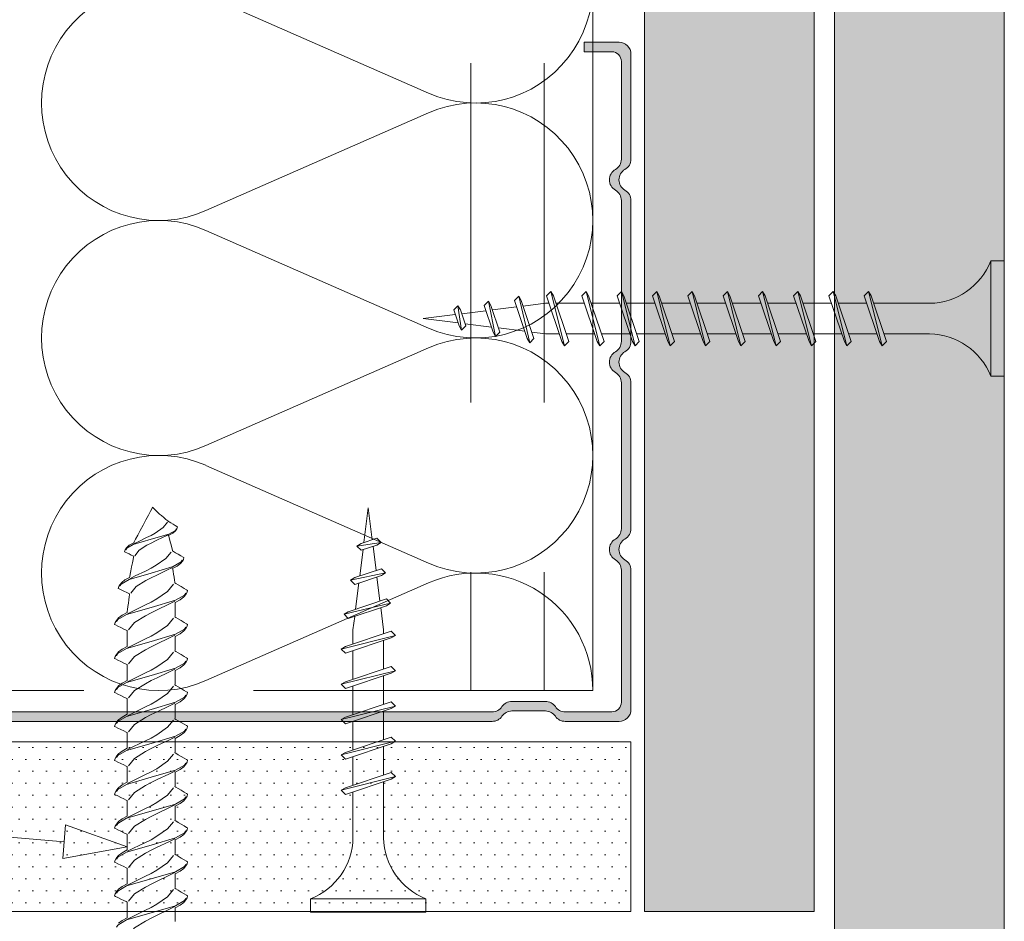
# Paper-space layout 'AD-02 DETAL MONTAŻU DRZWI' of a CAD drawing. Header units: millimetres. Extents: x 0 to 594, y 0 to 550.
# Tile 68 of 99: x 128 to 143, y 409 to 423. Entities that reach past the tile are written whole.
import ezdxf
from ezdxf.xclip import XClip

# ---------------------------------------------------------------- set-up
doc = ezdxf.new("R2010")
doc.units = ezdxf.units.MM
doc.header["$MEASUREMENT"] = 0
doc.header["$XCLIPFRAME"] = 0
doc.linetypes.add('GESTRICHELT', pattern=[37.5, 25, -12.5])
doc.layers.add('A_stolarka', color=7, linetype='Continuous')
doc.layers.add('A_stolarka_Nr_pióra__1', color=7, linetype='Continuous', lineweight=20)
doc.layers.add('A_stolarka_Nr_pióra__2', color=8, linetype='Continuous', lineweight=13)
for name, color, linetype, lineweight, true_color in [('A_stolarka_Nr_pióra__10', 7, 'Continuous', 13, 0x4b4b4b), ('A_stolarka_Nr_pióra__170', 7, 'Continuous', 5, 0x1c1c1c), ('A_stolarka_Nr_pióra__4', 7, 'Continuous', 18, 0x4b4b4b), ('A_stolarka_Nr_pióra__7', 7, 'Continuous', 18, 0x171717)]:
    doc.layers.add(name, color=color, linetype=linetype, lineweight=lineweight, true_color=true_color)
pattern_1 = [(0, (-46422.7975, -26825.25806), (0, 0.3519527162), [0, -0.2031999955]), (0, (-46422.6959, -26825.08208), (0, 0.3519527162), [0, -0.2031999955])]

# ---------------------------------------------------------------- blocks, each defined once
blk = doc.blocks.new('Rysunek_1_1', base_point=(-46422.798, -26825.258))
at = {"layer": 'A_stolarka', "linetype": 'Continuous', "lineweight": 0, "true_color": 0x4b4b4b}
h = blk.add_hatch(dxfattribs=at)
h.set_pattern_fill('plaster_0001', color=251, style=0, pattern_type=2)
h.set_pattern_definition(pattern_1)
h.paths.add_polyline_path([(137.505, 409.595), (140.005, 409.595), (140.005, 437.094), (137.505, 437.094)])
h = blk.add_hatch(dxfattribs=at)
h.set_pattern_fill('plaster_0001', color=251, style=0, pattern_type=2)
h.set_pattern_definition(pattern_1)
h.paths.add_polyline_path([(140.305, 437.094), (140.305, 406.795), (142.805, 406.795), (142.805, 437.094)])
at = {"layer": 'A_stolarka', "linetype": 'Continuous', "lineweight": 0, "true_color": 0x777777}
blk.add_hatch(color=8, dxfattribs=at).paths.add_polyline_path([(123.446, 414.623, -0.267949), (123.535, 414.776, 0.57735), (123.535, 415.082, -0.267949), (123.446, 415.235), (123.446, 417.384, -0.267949), (123.535, 417.536, 0.57735), (123.535, 417.842, -0.267949), (123.446, 417.995), (123.446, 420.07, -0.267949), (123.535, 420.223, 0.57735), (123.535, 420.529, -0.267949), (123.446, 420.681), (123.446, 422.122, -0.414214), (123.588, 422.263), (123.994, 422.263), (123.994, 422.404), (123.482, 422.404, 0.414214), (123.305, 422.228), (123.305, 420.681, 0.267949), (123.393, 420.529, -0.57735), (123.393, 420.223, 0.267949), (123.305, 420.07), (123.305, 417.995, 0.267949), (123.393, 417.842, -0.57735), (123.393, 417.536, 0.267949), (123.305, 417.384), (123.305, 415.235, 0.267949), (123.393, 415.082, -0.57735), (123.393, 414.776, 0.267949), (123.305, 414.623), (123.305, 412.571, 0.414214), (123.482, 412.395), (124.274, 412.395, 0.247529), (124.42, 412.471, -0.247529), (124.566, 412.548), (125.06, 412.548, -0.247529), (125.205, 412.471, 0.247529), (125.351, 412.395), (135.26, 412.395, 0.247529), (135.405, 412.471, -0.247529), (135.551, 412.548), (136.045, 412.548, -0.247529), (136.191, 412.471, 0.247529), (136.336, 412.395), (137.129, 412.395, 0.414214), (137.305, 412.571), (137.305, 414.623, 0.267949), (137.217, 414.776, -0.57735), (137.217, 415.082, 0.267949), (137.305, 415.235), (137.305, 417.384, 0.267949), (137.217, 417.536, -0.57735), (137.217, 417.842, 0.267949), (137.305, 417.995), (137.305, 420.07, 0.267949), (137.217, 420.223, -0.57735), (137.217, 420.529, 0.267949), (137.305, 420.681), (137.305, 422.228, 0.414214), (137.129, 422.404), (136.616, 422.404), (136.616, 422.263), (137.023, 422.263, -0.414214), (137.164, 422.122), (137.164, 420.681, -0.267949), (137.076, 420.529, 0.57735), (137.076, 420.223, -0.267949), (137.164, 420.07), (137.164, 417.995, -0.267949), (137.076, 417.842, 0.57735), (137.076, 417.536, -0.267949), (137.164, 417.384), (137.164, 415.235, -0.267949), (137.076, 415.082, 0.57735), (137.076, 414.776, -0.267949), (137.164, 414.623), (137.164, 412.677, -0.414214), (137.023, 412.536), (136.336, 412.536, -0.247529), (136.191, 412.613, 0.247529), (136.045, 412.689), (135.551, 412.689, 0.247529), (135.405, 412.613, -0.247529), (135.26, 412.536), (125.351, 412.536, -0.247529), (125.205, 412.613, 0.247529), (125.06, 412.689), (124.566, 412.689, 0.247529), (124.42, 412.613, -0.247529), (124.274, 412.536), (123.588, 412.536, -0.414214), (123.446, 412.677)])
at = {"layer": 'A_stolarka', "linetype": 'Continuous', "lineweight": 0, "true_color": 0x4b4b4b}
h = blk.add_hatch(dxfattribs=at)
h.set_pattern_fill('plaster_0001', color=251, style=0, pattern_type=2)
h.set_pattern_definition(pattern_1)
h.paths.add_polyline_path([(137.305, 409.595), (137.305, 412.095), (123.273, 412.095), (123.273, 409.595)])
at = {"layer": 'A_stolarka_Nr_pióra__1', "color": 7, "linetype": 'Continuous', "lineweight": 20, "ltscale": 0.2, "flags": 128}
blk.add_lwpolyline([(125.351, 412.395), (135.26, 412.395, 0.247529), (135.405, 412.471, -0.247529), (135.551, 412.548), (136.045, 412.548, -0.247529), (136.191, 412.471, 0.247529), (136.336, 412.395), (137.129, 412.395, 0.414214), (137.305, 412.571), (137.305, 414.623, 0.267949), (137.217, 414.776, -0.57735), (137.217, 415.082, 0.267949), (137.305, 415.235), (137.305, 417.384, 0.267949), (137.217, 417.536, -0.57735), (137.217, 417.842, 0.267949), (137.305, 417.995), (137.305, 420.07, 0.267949), (137.217, 420.223, -0.57735), (137.217, 420.529, 0.267949), (137.305, 420.681), (137.305, 422.228, 0.414214), (137.129, 422.404), (136.616, 422.404), (136.616, 422.263), (137.023, 422.263, -0.414214), (137.164, 422.122), (137.164, 420.681, -0.267949), (137.076, 420.529, 0.57735), (137.076, 420.223, -0.267949), (137.164, 420.07), (137.164, 417.995, -0.267949), (137.076, 417.842, 0.57735), (137.076, 417.536, -0.267949), (137.164, 417.384), (137.164, 415.235, -0.267949), (137.076, 415.082, 0.57735), (137.076, 414.776, -0.267949), (137.164, 414.623), (137.164, 412.677, -0.414214), (137.023, 412.536), (136.336, 412.536, -0.247529), (136.191, 412.613, 0.247529), (136.045, 412.689), (135.551, 412.689, 0.247529), (135.405, 412.613, -0.247529), (135.26, 412.536), (125.351, 412.536, -0.247529)], format="xyb", dxfattribs=at)
at = {"layer": 'A_stolarka_Nr_pióra__10', "color": 251, "linetype": 'Continuous', "lineweight": 13, "ltscale": 0.2, "true_color": 0x4b4b4b}
for p, q in [((134.323, 421.654), (131.042, 423.095)), ((131.042, 419.922), (134.323, 421.363)), ((134.323, 418.19), (131.042, 419.631)), ((131.042, 416.459), (134.323, 417.9)), ((134.323, 414.727), (131.042, 416.168)), ((131.042, 412.995), (134.323, 414.436))]:
    blk.add_line(p, q, dxfattribs=at)
for centre, start_param, end_param in [((135.016, 423.24), 2.7288, 6.695979), ((130.35, 421.508), 5.870392, 9.837571), ((135.016, 419.777), 2.7288, 6.695979), ((130.35, 418.045), 5.870392, 9.837571), ((135.016, 416.313), 2.7288, 6.695979), ((130.35, 414.582), 5.870392, 9.837571), ((135.016, 412.85), 4.712389, 6.695979)]:
    blk.add_ellipse(centre, major_axis=(0, 1.732), ratio=0.997246, start_param=start_param, end_param=end_param, dxfattribs=at)
at = {"layer": 'A_stolarka_Nr_pióra__170', "color": 250, "linetype": 'Continuous', "lineweight": 5, "ltscale": 0.2, "true_color": 0x1c1c1c}
blk.add_line((128.954, 410.622), (112.957, 411.934), dxfattribs=at)
at = {"layer": 'A_stolarka_Nr_pióra__2', "color": 8, "linetype": 'GESTRICHELT', "lineweight": 13, "ltscale": 0.2}
for p, q in [((134.945, 437.094), (134.945, 412.85)), ((136.025, 437.094), (136.025, 412.85)), ((136.743, 412.85), (123.868, 412.85))]:
    blk.add_line(p, q, dxfattribs=at)
at = {"layer": 'A_stolarka_Nr_pióra__2', "color": 8, "linetype": 'Continuous', "lineweight": 13, "ltscale": 0.2}
for p, q in [((136.743, 437.094), (136.743, 412.85)), ((142.605, 417.481), (142.605, 419.181)), ((142.805, 419.181), (142.605, 419.181)), ((142.805, 417.481), (142.805, 419.181)), ((135.651, 418.661), (135.588, 418.598)), ((135.651, 418.661), (135.688, 418.598)), ((135.813, 417.974), (135.651, 418.661)), ((136.125, 418.731), (136.062, 418.668)), ((136.289, 417.994), (136.062, 418.668)), ((136.125, 418.731), (136.162, 418.668)), ((136.325, 417.931), (136.125, 418.731)), ((136.388, 417.994), (136.162, 418.668)), ((136.645, 418.731), (136.582, 418.668)), ((136.809, 417.994), (136.582, 418.668)), ((136.645, 418.731), (136.682, 418.668)), ((136.845, 417.931), (136.645, 418.731)), ((136.908, 417.994), (136.682, 418.668)), ((137.165, 418.731), (137.102, 418.668)), ((137.329, 417.994), (137.102, 418.668)), ((137.165, 418.731), (137.202, 418.668)), ((137.365, 417.931), (137.165, 418.731)), ((137.428, 417.994), (137.202, 418.668)), ((137.685, 418.731), (137.622, 418.668)), ((137.849, 417.994), (137.622, 418.668)), ((137.685, 418.731), (137.722, 418.668)), ((137.885, 417.931), (137.685, 418.731)), ((137.948, 417.994), (137.722, 418.668)), ((138.205, 418.731), (138.142, 418.668)), ((138.369, 417.994), (138.142, 418.668)), ((138.405, 417.931), (138.205, 418.731)), ((138.205, 418.731), (138.242, 418.668)), ((138.468, 417.994), (138.242, 418.668)), ((138.725, 418.731), (138.662, 418.668)), ((138.889, 417.994), (138.662, 418.668)), ((138.725, 418.731), (138.762, 418.668)), ((138.925, 417.931), (138.725, 418.731)), ((138.988, 417.994), (138.762, 418.668)), ((139.245, 418.731), (139.182, 418.668)), ((139.409, 417.994), (139.182, 418.668)), ((139.245, 418.731), (139.282, 418.668)), ((139.445, 417.931), (139.245, 418.731)), ((139.508, 417.994), (139.282, 418.668)), ((139.765, 418.731), (139.702, 418.668)), ((139.929, 417.994), (139.702, 418.668)), ((139.965, 417.931), (139.765, 418.731)), ((139.765, 418.731), (139.802, 418.668)), ((140.028, 417.994), (139.802, 418.668)), ((140.285, 418.731), (140.222, 418.668)), ((140.449, 417.994), (140.222, 418.668)), ((140.285, 418.731), (140.322, 418.668)), ((140.485, 417.931), (140.285, 418.731)), ((140.548, 417.994), (140.322, 418.668)), ((140.805, 418.731), (140.742, 418.668)), ((140.969, 417.994), (140.742, 418.668)), ((140.805, 418.731), (140.842, 418.668)), ((141.005, 417.931), (140.805, 418.731)), ((141.068, 417.994), (140.842, 418.668)), ((134.757, 418.521), (134.694, 418.458)), ((134.809, 418.162), (134.757, 418.521)), ((134.757, 418.521), (134.793, 418.458)), ((135.205, 418.587), (135.142, 418.524)), ((135.275, 418.131), (135.142, 418.524)), ((135.205, 418.587), (135.242, 418.524)), ((135.311, 418.068), (135.205, 418.587)), ((135.374, 418.131), (135.242, 418.524)), ((135.264, 418.459), (135.62, 418.503)), ((135.777, 418.037), (135.588, 418.598)), ((135.876, 418.037), (135.688, 418.598)), ((135.715, 418.515), (136.045, 418.556)), ((136.045, 418.556), (136.1, 418.556)), ((136.199, 418.556), (136.62, 418.556)), ((136.719, 418.556), (137.14, 418.556)), ((137.239, 418.556), (137.66, 418.556)), ((137.759, 418.556), (138.18, 418.556)), ((138.279, 418.556), (138.7, 418.556)), ((138.799, 418.556), (139.22, 418.556)), ((139.319, 418.556), (139.74, 418.556)), ((139.839, 418.556), (140.26, 418.556)), ((140.359, 418.556), (140.78, 418.556)), ((140.879, 418.556), (141.705, 418.556)), ((134.245, 418.331), (134.717, 418.39)), ((134.772, 418.225), (134.694, 418.458)), ((134.872, 418.225), (134.793, 418.458)), ((134.812, 418.402), (135.168, 418.447)), ((134.758, 418.267), (134.245, 418.331)), ((134.809, 418.162), (134.772, 418.225)), ((134.809, 418.162), (134.872, 418.225)), ((135.249, 418.206), (134.862, 418.254)), ((135.741, 418.144), (135.353, 418.193)), ((135.311, 418.068), (135.275, 418.131)), ((135.311, 418.068), (135.374, 418.131)), ((136.045, 418.106), (135.844, 418.131)), ((136.251, 418.106), (136.045, 418.106)), ((136.771, 418.106), (136.351, 418.106)), ((137.291, 418.106), (136.871, 418.106)), ((137.811, 418.106), (137.391, 418.106)), ((138.331, 418.106), (137.911, 418.106)), ((138.851, 418.106), (138.431, 418.106)), ((139.371, 418.106), (138.951, 418.106)), ((139.891, 418.106), (139.471, 418.106)), ((140.411, 418.106), (139.991, 418.106)), ((140.931, 418.106), (140.511, 418.106)), ((141.705, 418.106), (141.031, 418.106)), ((135.813, 417.974), (135.777, 418.037)), ((135.813, 417.974), (135.876, 418.037)), ((136.325, 417.931), (136.289, 417.994)), ((136.325, 417.931), (136.388, 417.994)), ((136.845, 417.931), (136.809, 417.994)), ((136.845, 417.931), (136.908, 417.994)), ((137.365, 417.931), (137.329, 417.994)), ((137.365, 417.931), (137.428, 417.994)), ((137.885, 417.931), (137.849, 417.994)), ((137.885, 417.931), (137.948, 417.994)), ((138.405, 417.931), (138.369, 417.994)), ((138.405, 417.931), (138.468, 417.994)), ((138.925, 417.931), (138.889, 417.994)), ((138.925, 417.931), (138.988, 417.994)), ((139.445, 417.931), (139.409, 417.994)), ((139.445, 417.931), (139.508, 417.994)), ((139.965, 417.931), (139.929, 417.994)), ((139.965, 417.931), (140.028, 417.994)), ((140.485, 417.931), (140.449, 417.994)), ((140.485, 417.931), (140.548, 417.994)), ((141.005, 417.931), (140.969, 417.994)), ((141.005, 417.931), (141.068, 417.994)), ((142.805, 417.481), (142.605, 417.481)), ((133.371, 415.03), (133.435, 415.542)), ((133.494, 415.071), (133.435, 415.542)), ((133.266, 414.979), (133.625, 415.031)), ((133.266, 414.979), (133.329, 415.015)), ((133.329, 415.015), (133.562, 415.094)), ((133.625, 415.031), (133.562, 415.094)), ((133.625, 415.031), (133.562, 414.994)), ((133.266, 414.979), (133.329, 414.916)), ((133.31, 414.538), (133.358, 414.926)), ((133.329, 414.916), (133.562, 414.994)), ((133.551, 414.619), (133.506, 414.976)), ((133.172, 414.477), (133.691, 414.582)), ((133.235, 414.513), (133.628, 414.645)), ((133.691, 414.582), (133.628, 414.645)), ((133.691, 414.582), (133.628, 414.546)), ((133.172, 414.477), (133.235, 414.513)), ((133.172, 414.477), (133.235, 414.414)), ((133.235, 414.414), (133.628, 414.546)), ((133.248, 414.047), (133.297, 414.435)), ((133.607, 414.167), (133.563, 414.524)), ((133.078, 413.974), (133.765, 414.136)), ((133.141, 414.011), (133.702, 414.199)), ((133.765, 414.136), (133.702, 414.199)), ((133.765, 414.136), (133.702, 414.1)), ((133.078, 413.974), (133.141, 414.011)), ((133.141, 413.911), (133.702, 414.1)), ((133.66, 413.742), (133.619, 414.072)), ((133.078, 413.974), (133.141, 413.911)), ((133.21, 413.742), (133.235, 413.943)), ((133.098, 413.498), (133.772, 413.724)), ((133.21, 413.535), (133.21, 413.742)), ((133.66, 413.742), (133.66, 413.687)), ((133.835, 413.661), (133.772, 413.724)), ((133.035, 413.461), (133.835, 413.661)), ((133.098, 413.398), (133.772, 413.625)), ((133.66, 413.587), (133.66, 413.167)), ((133.835, 413.661), (133.772, 413.625)), ((133.035, 413.461), (133.098, 413.498)), ((133.035, 413.461), (133.098, 413.398)), ((133.21, 413.015), (133.21, 413.436)), ((133.035, 412.941), (133.835, 413.141)), ((133.098, 412.978), (133.772, 413.204)), ((133.835, 413.141), (133.772, 413.204)), ((133.835, 413.141), (133.772, 413.105)), ((133.035, 412.941), (133.098, 412.978)), ((133.098, 412.878), (133.772, 413.105)), ((133.66, 413.067), (133.66, 412.647)), ((133.035, 412.941), (133.098, 412.878)), ((133.21, 412.495), (133.21, 412.916)), ((133.098, 412.458), (133.772, 412.684)), ((133.835, 412.621), (133.772, 412.684)), ((133.035, 412.421), (133.835, 412.621)), ((133.098, 412.358), (133.772, 412.585)), ((133.66, 412.547), (133.66, 412.127)), ((133.835, 412.621), (133.772, 412.585)), ((133.035, 412.421), (133.098, 412.458)), ((133.035, 412.421), (133.098, 412.358)), ((133.21, 411.975), (133.21, 412.396)), ((133.035, 411.901), (133.835, 412.101)), ((133.098, 411.938), (133.772, 412.164)), ((133.835, 412.101), (133.772, 412.164)), ((133.835, 412.101), (133.772, 412.065)), ((133.098, 411.838), (133.772, 412.065)), ((133.66, 412.027), (133.66, 411.607)), ((133.035, 411.901), (133.098, 411.938)), ((133.035, 411.901), (133.098, 411.838)), ((133.21, 411.455), (133.21, 411.876)), ((133.035, 411.381), (133.835, 411.581)), ((133.098, 411.418), (133.772, 411.644)), ((133.098, 411.318), (133.772, 411.545)), ((133.835, 411.581), (133.772, 411.644)), ((133.835, 411.581), (133.772, 411.545)), ((133.035, 411.381), (133.098, 411.418)), ((133.035, 411.381), (133.098, 411.318)), ((133.66, 411.507), (133.66, 410.681)), ((133.21, 410.681), (133.21, 411.356)), ((132.585, 409.781), (134.285, 409.781)), ((132.585, 409.581), (132.585, 409.781)), ((134.285, 409.581), (134.285, 409.781)), ((132.585, 409.581), (134.285, 409.581))]:
    blk.add_line(p, q, dxfattribs=at)
at = {"layer": 'A_stolarka_Nr_pióra__2', "color": 8, "linetype": 'Continuous', "lineweight": 13, "ltscale": 0.2, "flags": 128}
for points in [[(129.756, 409.42), (129.808, 409.46), (129.883, 409.5), (129.883, 409.513), (129.883, 409.546), (129.884, 409.592), (129.884, 409.641), (129.884, 409.687), (129.884, 409.72), (129.884, 409.733), (129.87, 409.739), (129.836, 409.756), (129.791, 409.777), (129.747, 409.799), (129.713, 409.816), (129.699, 409.822), (129.707, 409.852), (129.724, 409.883), (129.756, 409.921), (129.808, 409.961), (129.883, 410.001), (129.883, 410.014), (129.883, 410.047), (129.884, 410.092), (129.884, 410.141), (129.884, 410.186), (129.884, 410.219), (129.884, 410.232), (129.87, 410.239), (129.836, 410.255), (129.791, 410.277), (129.747, 410.298), (129.713, 410.314), (129.699, 410.321), (129.707, 410.35), (129.724, 410.382), (129.756, 410.42), (129.808, 410.46), (129.883, 410.5), (129.883, 410.513), (129.883, 410.546), (129.884, 410.591), (129.884, 410.64), (129.884, 410.685), (129.884, 410.718), (129.884, 410.731), (129.87, 410.737), (129.836, 410.754), (129.791, 410.776), (129.747, 410.797), (129.713, 410.814), (129.699, 410.82), (129.707, 410.85), (129.724, 410.881), (129.756, 410.919), (129.808, 410.959), (129.883, 410.999), (129.883, 411.012), (129.883, 411.045), (129.884, 411.09), (129.884, 411.139), (129.884, 411.184), (129.884, 411.217), (129.884, 411.23), (129.87, 411.236), (129.836, 411.253), (129.791, 411.274), (129.747, 411.296), (129.713, 411.313), (129.699, 411.319), (129.707, 411.348), (129.724, 411.38), (129.756, 411.417), (129.808, 411.458), (129.883, 411.498), (129.883, 411.511), (129.883, 411.544), (129.884, 411.589), (129.884, 411.639), (129.884, 411.684), (129.884, 411.717), (129.884, 411.73), (129.87, 411.737), (129.836, 411.753), (129.791, 411.775), (129.747, 411.796), (129.713, 411.813), (129.699, 411.819), (129.707, 411.849), (129.724, 411.88), (129.756, 411.918), (129.808, 411.958), (129.883, 411.998), (129.883, 412.011), (129.883, 412.044), (129.884, 412.09), (129.884, 412.139), (129.884, 412.184), (129.884, 412.218), (129.884, 412.23), (129.87, 412.237), (129.836, 412.254), (129.791, 412.275), (129.747, 412.297), (129.713, 412.313), (129.699, 412.32), (129.707, 412.349), (129.724, 412.381), (129.756, 412.418), (129.808, 412.459), (129.883, 412.499), (129.883, 412.511), (129.883, 412.545), (129.884, 412.59), (129.884, 412.639), (129.884, 412.685), (129.884, 412.718), (129.884, 412.731), (129.87, 412.738), (129.836, 412.754), (129.791, 412.776), (129.747, 412.797), (129.713, 412.814), (129.699, 412.82), (129.707, 412.85), (129.724, 412.881), (129.756, 412.919), (129.808, 412.959), (129.883, 412.999), (129.883, 413.012), (129.883, 413.045), (129.884, 413.091), (129.884, 413.14), (129.884, 413.186), (129.884, 413.219), (129.884, 413.232), (129.87, 413.239), (129.836, 413.255), (129.791, 413.277), (129.747, 413.298), (129.713, 413.315), (129.699, 413.321), (129.707, 413.351), (129.724, 413.382), (129.756, 413.42), (129.808, 413.46), (129.883, 413.5), (129.883, 413.513), (129.883, 413.546), (129.884, 413.592), (129.884, 413.641), (129.884, 413.687), (129.884, 413.72), (129.884, 413.733), (129.87, 413.74), (129.836, 413.756), (129.791, 413.778), (129.747, 413.799), (129.713, 413.816), (129.699, 413.822), (129.707, 413.852), (129.724, 413.883), (129.756, 413.921), (129.808, 413.961), (129.883, 414.001), (129.885, 414.013), (129.889, 414.044), (129.895, 414.087), (129.901, 414.138), (129.908, 414.188), (129.913, 414.231), (129.918, 414.262), (129.919, 414.274), (129.907, 414.28), (129.876, 414.295), (129.836, 414.314), (129.796, 414.334), (129.765, 414.349), (129.753, 414.354), (129.76, 414.381), (129.775, 414.409), (129.804, 414.443), (129.851, 414.48), (129.919, 414.515), (129.921, 414.529), (129.928, 414.564), (129.938, 414.615), (129.949, 414.672), (129.96, 414.73), (129.97, 414.78), (129.977, 414.816), (129.979, 414.829), (129.969, 414.834), (129.944, 414.846), (129.912, 414.862), (129.879, 414.878), (129.855, 414.89), (129.845, 414.895), (129.854, 414.924), (129.875, 414.955), (129.915, 414.99), (129.979, 415.025), (129.987, 415.04), (130.008, 415.08), (130.039, 415.138), (130.077, 415.21), (130.119, 415.287), (130.16, 415.365), (130.198, 415.436), (130.229, 415.495), (130.25, 415.535), (130.258, 415.55), (130.268, 415.54), (130.291, 415.518), (130.318, 415.49), (130.34, 415.468), (130.35, 415.458), (130.36, 415.45), (130.387, 415.428), (130.421, 415.4), (130.455, 415.372), (130.482, 415.351), (130.492, 415.342), (130.502, 415.336), (130.527, 415.321), (130.56, 415.302), (130.592, 415.283), (130.617, 415.268), (130.627, 415.262), (130.617, 415.232), (130.596, 415.202), (130.557, 415.167), (130.493, 415.132), (130.496, 415.12), (130.505, 415.087), (130.516, 415.043), (130.529, 414.996), (130.541, 414.952), (130.549, 414.919), (130.552, 414.907), (130.565, 414.9), (130.596, 414.881), (130.636, 414.858), (130.676, 414.834), (130.707, 414.816), (130.719, 414.808), (130.712, 414.782), (130.696, 414.754), (130.668, 414.72), (130.621, 414.683), (130.553, 414.648), (130.555, 414.636), (130.56, 414.606), (130.567, 414.564), (130.574, 414.519), (130.581, 414.478), (130.586, 414.448), (130.587, 414.436), (130.601, 414.428), (130.636, 414.408), (130.68, 414.381), (130.725, 414.355), (130.759, 414.334), (130.773, 414.326), (130.765, 414.297), (130.748, 414.266), (130.716, 414.228), (130.664, 414.188), (130.588, 414.148), (130.588, 414.136), (130.588, 414.106), (130.588, 414.064), (130.588, 414.019), (130.588, 413.977), (130.588, 413.947), (130.587, 413.935), (130.601, 413.927), (130.636, 413.907), (130.68, 413.88), (130.725, 413.854), (130.759, 413.833), (130.773, 413.825), (130.765, 413.796), (130.748, 413.765), (130.716, 413.727), (130.664, 413.687), (130.588, 413.647), (130.588, 413.635), (130.588, 413.605), (130.588, 413.563), (130.588, 413.518), (130.588, 413.476), (130.588, 413.446), (130.587, 413.434), (130.601, 413.426), (130.636, 413.406), (130.68, 413.379), (130.725, 413.353), (130.759, 413.332), (130.773, 413.324), (130.765, 413.295), (130.748, 413.264), (130.716, 413.226), (130.664, 413.186), (130.588, 413.146), (130.588, 413.134), (130.588, 413.104), (130.588, 413.062), (130.588, 413.017), (130.588, 412.976), (130.588, 412.946), (130.587, 412.934), (130.601, 412.926), (130.636, 412.905), (130.68, 412.879), (130.725, 412.852), (130.759, 412.832), (130.773, 412.824), (130.765, 412.794), (130.748, 412.763), (130.716, 412.726), (130.664, 412.685), (130.588, 412.645), (130.588, 412.634), (130.588, 412.603), (130.588, 412.562), (130.588, 412.517), (130.588, 412.475), (130.588, 412.445), (130.587, 412.433), (130.601, 412.425), (130.636, 412.405), (130.68, 412.378), (130.725, 412.352), (130.759, 412.332), (130.773, 412.323), (130.765, 412.294), (130.748, 412.263), (130.716, 412.225), (130.664, 412.185), (130.588, 412.145), (130.588, 412.133), (130.588, 412.103), (130.588, 412.062), (130.588, 412.016), (130.588, 411.975), (130.588, 411.945), (130.587, 411.933), (130.601, 411.925), (130.636, 411.904), (130.68, 411.878), (130.725, 411.852), (130.759, 411.831), (130.773, 411.823), (130.765, 411.794), (130.748, 411.763), (130.716, 411.725), (130.664, 411.684), (130.588, 411.645), (130.588, 411.633), (130.588, 411.603), (130.588, 411.562), (130.588, 411.517), (130.588, 411.476), (130.588, 411.446), (130.587, 411.434), (130.601, 411.426), (130.636, 411.406), (130.68, 411.379), (130.725, 411.353), (130.759, 411.332), (130.773, 411.324), (130.765, 411.295), (130.748, 411.264), (130.716, 411.226), (130.664, 411.186), (130.588, 411.146), (130.588, 411.134), (130.588, 411.104), (130.588, 411.063), (130.588, 411.018), (130.588, 410.977), (130.588, 410.947), (130.587, 410.935), (130.601, 410.927), (130.636, 410.907), (130.68, 410.88), (130.725, 410.854), (130.759, 410.833), (130.773, 410.825), (130.765, 410.796), (130.748, 410.765), (130.716, 410.727), (130.664, 410.687), (130.588, 410.647), (130.588, 410.635), (130.588, 410.605), (130.588, 410.564), (130.588, 410.519), (130.588, 410.478), (130.588, 410.448), (130.587, 410.436), (130.601, 410.428), (130.636, 410.408), (130.68, 410.381), (130.725, 410.355), (130.759, 410.334), (130.773, 410.326), (130.765, 410.297), (130.748, 410.266), (130.716, 410.228), (130.664, 410.188), (130.588, 410.148), (130.588, 410.136), (130.588, 410.106), (130.588, 410.064), (130.588, 410.019), (130.588, 409.977), (130.588, 409.947), (130.587, 409.935), (130.601, 409.927), (130.636, 409.907), (130.68, 409.88), (130.725, 409.854), (130.759, 409.833), (130.773, 409.825), (130.765, 409.796), (130.748, 409.765), (130.716, 409.727), (130.664, 409.687), (130.588, 409.647), (130.588, 409.635), (130.588, 409.605), (130.588, 409.563), (130.588, 409.518), (130.588, 409.477), (130.588, 409.446)], [(129.981, 415.011), (130.047, 415.043), (130.169, 415.103), (130.235, 415.135), (130.297, 415.171), (130.412, 415.251), (130.475, 415.329)], [(130.608, 415.231), (130.594, 415.21), (130.498, 415.155), (130.236, 415.078), (129.973, 415.002), (129.877, 414.947), (129.864, 414.925)], [(130.491, 415.146), (130.425, 415.114), (130.303, 415.054), (130.237, 415.022), (130.174, 414.99), (130.058, 414.916), (129.995, 414.837)], [(129.921, 414.498), (130.002, 414.538), (130.153, 414.611), (130.235, 414.651), (130.311, 414.696), (130.453, 414.794), (130.531, 414.89)], [(130.695, 414.77), (130.678, 414.744), (130.56, 414.676), (130.236, 414.581), (129.911, 414.487), (129.793, 414.419), (129.777, 414.393)], [(130.551, 414.664), (130.47, 414.625), (130.318, 414.551), (130.237, 414.512), (130.16, 414.472), (130.016, 414.381), (129.938, 414.284)], [(130.746, 414.284), (130.728, 414.255), (130.596, 414.179), (130.235, 414.074), (129.875, 413.969), (129.744, 413.894), (129.726, 413.865)], [(129.886, 413.982), (129.976, 414.026), (130.144, 414.108), (130.235, 414.152), (130.32, 414.202), (130.478, 414.311), (130.564, 414.418)], [(130.586, 414.166), (130.496, 414.122), (130.327, 414.041), (130.237, 413.997), (130.151, 413.952), (129.991, 413.852), (129.905, 413.744)], [(129.886, 413.481), (129.976, 413.525), (130.144, 413.607), (130.235, 413.651), (130.32, 413.701), (130.478, 413.809), (130.564, 413.917)], [(130.746, 413.783), (130.728, 413.754), (130.596, 413.678), (130.235, 413.573), (129.875, 413.468), (129.744, 413.393), (129.726, 413.363)], [(130.586, 413.666), (130.496, 413.622), (130.327, 413.54), (130.237, 413.496), (130.151, 413.451), (129.991, 413.351), (129.905, 413.243)], [(129.886, 412.98), (129.976, 413.024), (130.144, 413.106), (130.235, 413.15), (130.32, 413.199), (130.478, 413.308), (130.564, 413.415)], [(130.746, 413.282), (130.728, 413.253), (130.596, 413.177), (130.235, 413.072), (129.875, 412.967), (129.744, 412.892), (129.726, 412.863)], [(130.586, 413.164), (130.496, 413.12), (130.327, 413.039), (130.237, 412.995), (130.151, 412.95), (129.991, 412.85), (129.905, 412.742)], [(129.886, 412.479), (129.976, 412.523), (130.144, 412.605), (130.235, 412.649), (130.32, 412.699), (130.478, 412.808), (130.564, 412.915)], [(130.746, 412.782), (130.728, 412.752), (130.596, 412.677), (130.235, 412.572), (129.875, 412.467), (129.744, 412.391), (129.726, 412.362)], [(130.586, 412.664), (130.496, 412.62), (130.327, 412.538), (130.237, 412.494), (130.151, 412.45), (129.991, 412.349), (129.905, 412.241)], [(129.886, 411.979), (129.976, 412.023), (130.144, 412.105), (130.235, 412.149), (130.32, 412.199), (130.478, 412.308), (130.564, 412.415)], [(130.746, 412.281), (130.728, 412.252), (130.596, 412.176), (130.235, 412.071), (129.875, 411.967), (129.744, 411.891), (129.726, 411.862)], [(130.586, 412.164), (130.496, 412.12), (130.327, 412.038), (130.237, 411.994), (130.151, 411.95), (129.991, 411.849), (129.905, 411.741)], [(129.886, 411.479), (129.976, 411.523), (130.144, 411.605), (130.235, 411.649), (130.32, 411.698), (130.478, 411.807), (130.564, 411.914)], [(130.746, 411.781), (130.728, 411.752), (130.596, 411.676), (130.235, 411.571), (129.875, 411.466), (129.744, 411.39), (129.726, 411.361)], [(130.586, 411.663), (130.496, 411.619), (130.327, 411.538), (130.237, 411.494), (130.151, 411.449), (129.991, 411.349), (129.905, 411.241)], [(129.886, 410.98), (129.976, 411.024), (130.144, 411.106), (130.235, 411.15), (130.32, 411.199), (130.478, 411.308), (130.564, 411.416)], [(130.746, 411.282), (130.728, 411.253), (130.596, 411.177), (130.235, 411.072), (129.875, 410.967), (129.744, 410.892), (129.726, 410.862)], [(130.586, 411.164), (130.496, 411.12), (130.327, 411.039), (130.237, 410.995), (130.151, 410.95), (129.991, 410.85), (129.905, 410.742)], [(129.886, 410.481), (129.976, 410.525), (130.144, 410.607), (130.235, 410.651), (130.32, 410.701), (130.478, 410.809), (130.564, 410.916)], [(130.746, 410.783), (130.728, 410.754), (130.596, 410.678), (130.235, 410.573), (129.875, 410.468), (129.744, 410.393), (129.726, 410.363)], [(130.586, 410.665), (130.496, 410.621), (130.327, 410.54), (130.237, 410.496), (130.151, 410.451), (129.991, 410.351), (129.905, 410.243)], [(129.886, 409.982), (129.976, 410.026), (130.144, 410.108), (130.235, 410.152), (130.32, 410.201), (130.478, 410.31), (130.564, 410.418)], [(130.746, 410.284), (130.728, 410.255), (130.596, 410.179), (130.235, 410.074), (129.875, 409.969), (129.744, 409.894), (129.726, 409.865)], [(130.586, 410.166), (130.496, 410.122), (130.327, 410.041), (130.237, 409.997), (130.151, 409.952), (129.991, 409.852), (129.905, 409.744)], [(130.746, 409.783), (130.728, 409.754), (130.596, 409.678), (130.235, 409.573), (129.875, 409.468), (129.744, 409.393), (129.726, 409.363)], [(129.886, 409.481), (129.976, 409.525), (130.144, 409.607), (130.235, 409.651), (130.32, 409.7), (130.478, 409.809), (130.564, 409.917)], [(130.586, 409.666), (130.496, 409.621), (130.327, 409.54), (130.237, 409.496), (130.151, 409.451), (129.991, 409.351), (129.905, 409.243)]]:
    blk.add_lwpolyline(points, dxfattribs=at)
at = {"layer": 'A_stolarka_Nr_pióra__2', "color": 8, "linetype": 'Continuous', "lineweight": 13, "ltscale": 0.2}
for centre, start, end in [((141.689, 419.54), 270.9392, 338.6164), ((141.689, 417.123), 21.3837, 89.0609), ((132.226, 410.697), 291.3837, 359.0609), ((134.644, 410.697), 180.9392, 248.6164)]:
    blk.add_arc(centre, 0.984, start, end, dxfattribs=at)
at = {"layer": 'A_stolarka_Nr_pióra__4', "color": 251, "linetype": 'Continuous', "lineweight": 18, "ltscale": 0.2, "true_color": 0x4b4b4b, "flags": 128}
for points in [[(137.505, 409.595), (137.505, 437.094), (140.005, 437.094), (140.005, 409.595)], [(140.305, 437.094), (140.305, 406.795), (142.805, 406.795), (142.805, 437.094)], [(137.305, 409.595), (137.305, 412.095), (123.273, 412.095), (123.273, 409.595)]]:
    blk.add_lwpolyline(points, close=True, dxfattribs=at)
at = {"layer": 'A_stolarka_Nr_pióra__7', "color": 250, "linetype": 'Continuous', "lineweight": 18, "ltscale": 0.2, "true_color": 0x171717}
for p, q in [((128.933, 410.373), (128.974, 410.871)), ((129.883, 410.546), (128.974, 410.871)), ((129.883, 410.546), (128.933, 410.373))]:
    blk.add_line(p, q, dxfattribs=at)

psp = doc.layouts.new('AD-02 DETAL MONTAŻU DRZWI')

# ---------------------------------------------------------------- block references
at = {"color": 37, "linetype": 'Continuous', "lineweight": 5, "true_color": 0x656532}
ref = psp.add_blockref('Rysunek_1_1', (-46422.798, -26825.258), dxfattribs=at)
XClip(ref).set_block_clipping_path([(39.90003743, 274.842170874), (528.4304887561, 524.007291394)])

doc.saveas('drawing.dxf')
